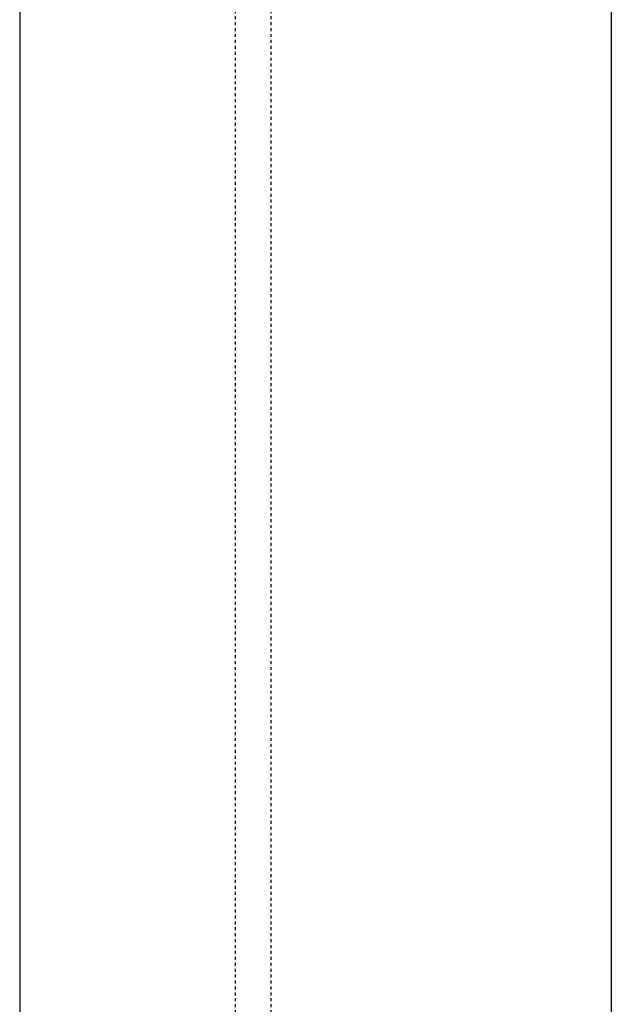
# Model space of a CAD drawing. Header units: millimetres. Extents: x -24622 to 2314, y -1603 to 2287.
# Tile 140 of 197: x 163 to 183, y 767 to 800. Entities that reach past the tile are written whole.
import ezdxf

# ---------------------------------------------------------------- set-up
doc = ezdxf.new("R2010")
doc.units = ezdxf.units.MM
doc.linetypes.add('HIDDEN', pattern=[0.2, 0.1, -0.1])
doc.layers.add('02___PRT_ALL_AXES', color=7, linetype='Continuous')
doc.layers.add('DEFAULT_2', color=8, linetype='HIDDEN')

msp = doc.modelspace()

# ---------------------------------------------------------------- linework, layer by layer
at = {"color": 7, "linetype": 'Continuous'}
for p, q in [((163.024, 808.337), (163.024, 698.337)), ((183.024, 808.337), (183.024, 698.337))]:
    msp.add_line(p, q, dxfattribs=at)
at = {"layer": '02___PRT_ALL_AXES', "color": 7, "linetype": 'Continuous'}
for p, q in [((163.024, 808.337), (163.024, 698.337)), ((183.024, 808.337), (183.024, 698.337))]:
    msp.add_line(p, q, dxfattribs=at)
at = {"layer": 'DEFAULT_2', "color": 8, "linetype": 'HIDDEN'}
for p, q in [((170.324, 736.337), (170.324, 894.337)), ((171.524, 736.337), (171.524, 894.337))]:
    msp.add_line(p, q, dxfattribs=at)

doc.saveas('drawing.dxf')
